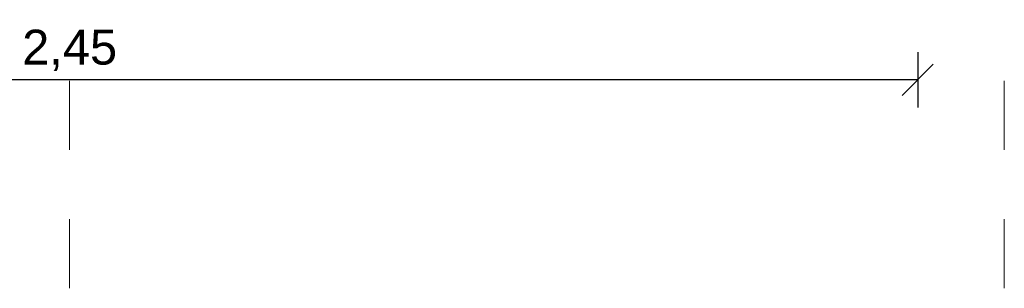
# Model space of a CAD drawing. Header units: metres. Extents: x 69 to 122.5, y -21.4 to -4.6.
# Tile 48 of 250: x 73.398 to 74.82, y -18.743 to -18.355. Entities that reach past the tile are written whole.
import ezdxf

# ---------------------------------------------------------------- set-up
doc = ezdxf.new("R2010")
doc.units = ezdxf.units.M
doc.header["$LTSCALE"] = 0.02
doc.linetypes.add('Dash Style-25', pattern=[1.2, 0.4, -0.8])
doc.layers.get('0').update_dxf_attribs({"lineweight": 25})
doc.layers.add('032_Metallarbeiten-Bemassung 1_20', color=7, linetype='Continuous', lineweight=9)
doc.layers.add('032_Metallarbeiten-Fenster', color=7, linetype='Continuous', lineweight=5)
doc.styles.add('Arial', font='arial.ttf')

msp = doc.modelspace()

# ---------------------------------------------------------------- linework, layer by layer
at = {"color": 0, "linetype": 'Continuous', "lineweight": 15}
msp.add_line((74.7175, -18.4195), (74.6725, -18.4644), dxfattribs=at)
at = {"color": 0, "linetype": 'ByBlock', "lineweight": -2}
msp.add_line((74.695, -18.4419), (74.6501, -18.4419), dxfattribs=at)
at = {"layer": '032_Metallarbeiten-Bemassung 1_20', "color": 0, "lineweight": -2}
for p, q in [((74.695, -18.4019), (74.695, -18.4819)), ((74.6501, -18.4419), (72.2899, -18.4419))]:
    msp.add_line(p, q, dxfattribs=at)
at = {"layer": '032_Metallarbeiten-Fenster', "color": 8, "linetype": 'Dash Style-25', "lineweight": 9, "true_color": 0x808080}
for p, q in [((73.47, -18.7433), (73.47, -17.1547)), ((74.82, -18.7433), (74.82, -17.1547))]:
    msp.add_line(p, q, dxfattribs=at)

# ---------------------------------------------------------------- texts
at = {"layer": '032_Metallarbeiten-Bemassung 1_20', "color": 0, "lineweight": 13, "insert": (73.4018, -18.4293), "char_height": 0.05044, "attachment_point": 7, "style": 'Arial'}
msp.add_mtext('2,45', dxfattribs=at)

doc.saveas('drawing.dxf')
